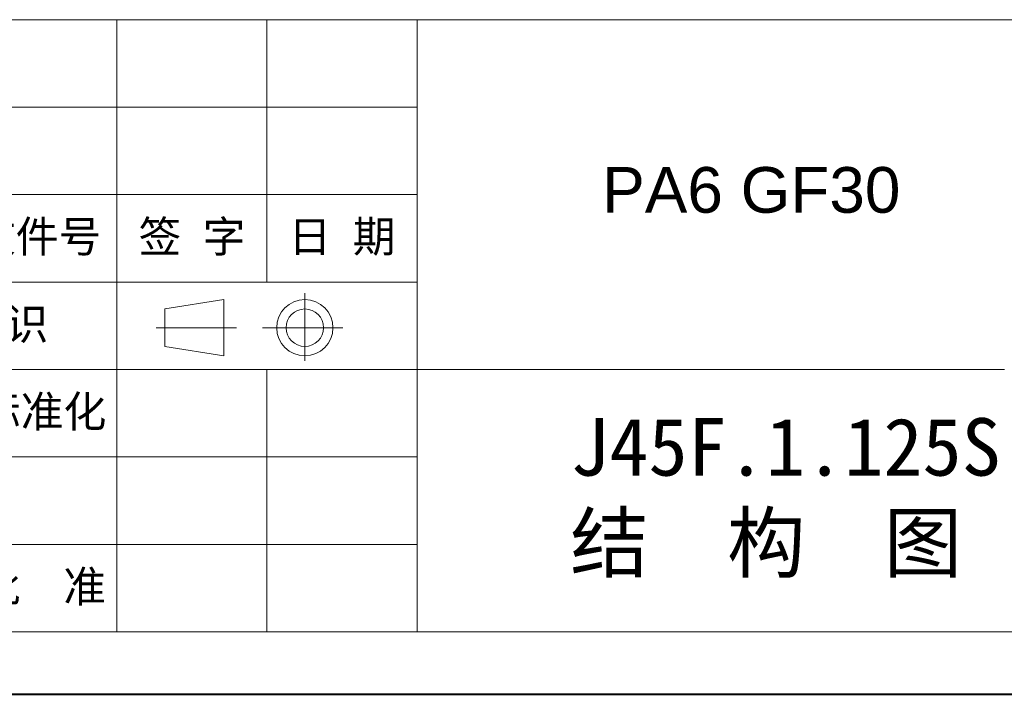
# Model space of a CAD drawing. Header units: millimetres. Extents: x 3152 to 4623, y 378 to 1412.
# Tile 16 of 45: x 4110 to 4384, y 378 to 566. Entities that reach past the tile are written whole.
import ezdxf

# ---------------------------------------------------------------- set-up
doc = ezdxf.new("R2010")
doc.units = ezdxf.units.MM
doc.layers.add('标注线', color=7, linetype='Continuous', lineweight=15)
doc.styles.add('样式 6', font='仿宋_GB2312.ttf')

msp = doc.modelspace()

# ---------------------------------------------------------------- linework, layer by layer
at = {"color": 7, "lineweight": 13}
for p, q in [((3816.735, 566.307), (4595.896, 566.307)), ((3969.827, 395.878), (4595.896, 395.878))]:
    msp.add_line(p, q, dxfattribs=at)
at = {"color": 7, "lineweight": 15}
for p, q in [((4136.779, 566.307), (4136.779, 493.266)), ((4178.517, 566.307), (4178.517, 493.266)), ((4220.255, 566.307), (4220.255, 395.878)), ((3969.827, 541.96), (4220.255, 541.96)), ((3969.827, 517.613), (4220.255, 517.613)), ((3969.827, 493.266), (4220.255, 493.266)), ((4136.779, 493.266), (4136.779, 395.878)), ((4150.133, 485.771), (4166.524, 488.38)), ((4166.524, 472.728), (4166.524, 488.38)), ((4189.048, 471.375), (4189.048, 490.147)), ((4150.133, 485.771), (4150.133, 475.337)), ((4169.995, 480.554), (4147.723, 480.554)), ((4177.249, 480.554), (4199.659, 480.554)), ((4150.133, 475.337), (4166.524, 472.728)), ((3969.827, 468.919), (4383.728, 468.919)), ((4178.517, 468.919), (4178.517, 395.878)), ((3969.827, 444.572), (4220.255, 444.572)), ((3969.827, 420.225), (4220.255, 420.225))]:
    msp.add_line(p, q, dxfattribs=at)
at = {"color": 7, "lineweight": 40}
msp.add_line((3152.459, 378.487), (4613.287, 378.487), dxfattribs=at)
at = {"color": 7, "lineweight": 15}
for radius in [7.826, 5.217]:
    msp.add_circle((4189.048, 480.554), radius, dxfattribs=at)

# ---------------------------------------------------------------- texts
at = {"attachment_point": 1, "style": '样式 6'}
for s, insert, char_height in [('{\\fArial|b0|i0|c0|p32;PA6 GF30\\f楷体_GB2312|b0|i0|c134|p49;  }', (4271.773, 525.276), 12.72137), ('{\\C7;J45F.1.125S\\P}结  构  图', (4262.881, 455.373), 16.00898)]:
    msp.add_mtext(s, dxfattribs=dict(at, insert=insert, char_height=char_height))
at = {"layer": '标注线', "color": 7, "lineweight": 18, "char_height": 8.7322, "attachment_point": 5, "style": '样式 6'}
for s, insert, width in [('签 字', (4157.648, 505.44), 41.73793), ('更改文件号', (4102.648, 505.44), 72.00922), ('日 期', (4199.386, 505.44), 41.73793), ('投影标识', (4093.865, 481.092), 51.03377), ('标准化', (4115.951, 456.745), 56.44173), ('批  准', (4115.91, 408.051), 41.73793)]:
    msp.add_mtext(s, dxfattribs=dict(at, insert=insert, width=width))

doc.saveas('drawing.dxf')
